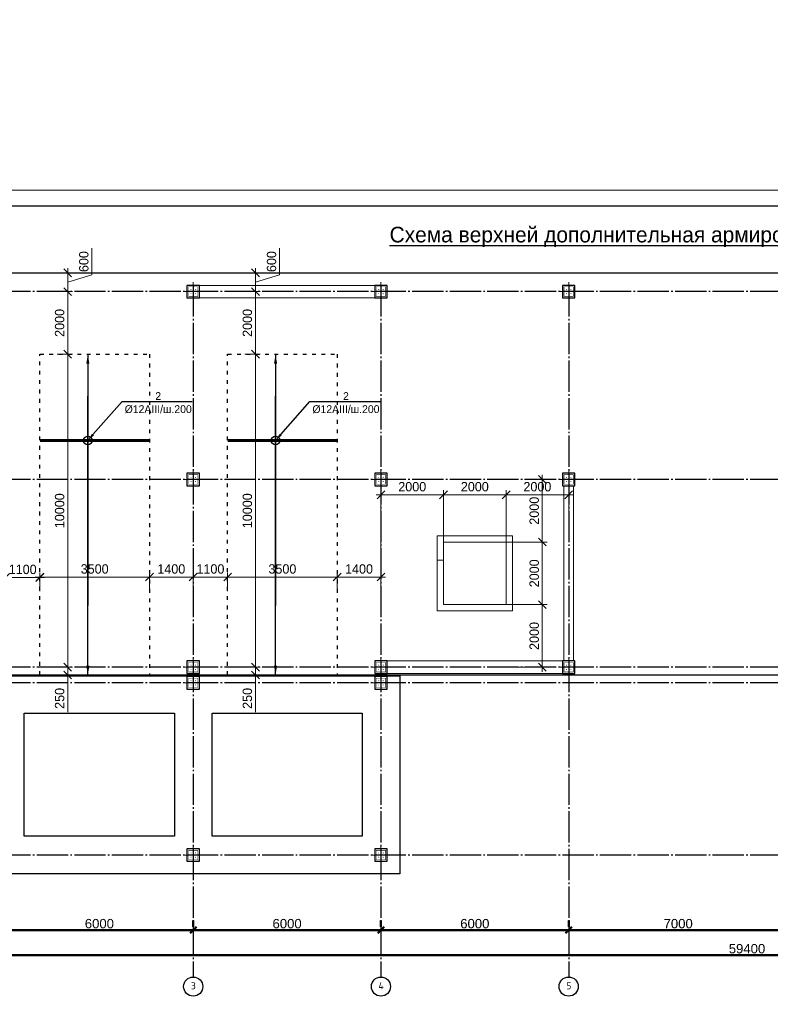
# Model space of a CAD drawing. Header units: millimetres. Extents: x -33345 to 4712671, y -3392 to 121473.
# Tile 97 of 256: x 608195 to 632187, y 60495 to 91948. Entities that reach past the tile are written whole.
import ezdxf
from ezdxf import colors
from ezdxf.entities.mleader import LeaderData, LeaderLine
from ezdxf.math import Vec2, Vec3

# ---------------------------------------------------------------- set-up
doc = ezdxf.new("R2010")
doc.units = ezdxf.units.MM
for name, pattern in [('ACAD_ISO03W100', [30, 12, -18]), ('CENTER2', [28.575, 19.05, -3.175, 3.175, -3.175]), ('ГОСТ 2.303 5', [24, 20, -1.5, 1, -1.5])]:
    doc.linetypes.add(name, pattern=pattern)
doc.layers.add('00-Axes', color=1, linetype='CENTER2')
doc.layers.add('A _razmer rtt', color=164, linetype='Continuous')
for name, color, linetype, lineweight in [('A _Devor rtt', 176, 'Continuous', 30), ('doors', 250, 'Continuous', 5), ('Lina', 7, 'Continuous', 20), ('КЖ Текст', 250, 'Continuous', 15)]:
    doc.layers.add(name, color=color, linetype=linetype, lineweight=lineweight)
doc.styles.add('GOST-2.304_Type-B_italic', font='GOST Common Italic.ttf')
doc.styles.add('ISO', font='isocpeui.ttf')
doc.styles.add('ISOCPEUR_1.00', font='isocpeui.ttf')
doc.styles.add('RUS text aehalf', font='aehalf.shx', dxfattribs={"width": 0.7, "oblique": 15})
doc.styles.get("Standard").update_dxf_attribs({"font": 'arial.ttf'})
doc.styles.add('X-U-RW-01$0$StyleROMANS', font='GOTHIC.TTF')
doc.dimstyles.new('A', dxfattribs={"dimtxt": 300, "dimasz": 150, "dimexe": 100, "dimexo": 100, "dimgap": 50, "dimtad": 1, "dimdec": 0, "dimzin": 9, "dimtxsty": 'GOST-2.304_Type-B_italic', "dimblk": 'ARCHTICK', "dimcen": 0, "dimdle": 100, "dimclrd": 256, "dimclre": 256, "dimclrt": 256, "dimadec": 0, "dimazin": 2, "dimtm": 1e-09, "dimtfac": 1, "dimtdec": 0, "dimtmove": 1, "dimatfit": 3, "dimfxl": 1, "dimtolj": 1, "dimlwd": -1, "dimlwe": -1, "dimarcsym": 1})
doc.dimstyles.new('ISO-25$0', dxfattribs={"dimtxt": 300, "dimasz": 200, "dimexe": 100, "dimexo": 300, "dimgap": 50, "dimtad": 1, "dimdec": 0, "dimtxsty": 'Standard', "dimblk": 'OBLIQUE', "dimcen": 250, "dimadec": 0, "dimazin": 0, "dimtfac": 1, "dimtdec": 0, "dimtmove": 0, "dimatfit": 3, "dimldrblk": 'OBLIQUE', "dimfxl": 1.25, "dimarcsym": 0})
doc.dimstyles.new('RUS м100', dxfattribs={"dimscale": 0, "dimtxt": 250, "dimasz": 100, "dimexe": 100, "dimexo": 0, "dimgap": 70, "dimtad": 1, "dimdec": 0, "dimdsep": 46, "dimtxsty": 'RUS text aehalf', "dimblk": 'OBLIQUE', "dimcen": 0.09, "dimdle": 100, "dimclrd": 256, "dimclre": 256, "dimclrt": 256, "dimadec": 1, "dimazin": 2, "dimtfac": 1, "dimtdec": 0, "dimtofl": 0, "dimtmove": 0, "dimatfit": 3, "dimldrblk": 'OBLIQUE', "dimfxl": 300, "dimtolj": 1, "dimtzin": 0, "dimlwd": -1, "dimlwe": -1, "dimarcsym": 0})

# ---------------------------------------------------------------- blocks, each defined once
blk = doc.blocks.new('awe4tD')
at = {"layer": 'Lina', "ltscale": 10}
blk.add_lwpolyline([(-44239015, 22734378), (-44314815, 22734378), (-44314815, 22776378), (-44239015, 22776378)], close=True, dxfattribs=at)
at = {"layer": 'Lina', "lineweight": 30, "ltscale": 10}
blk.add_lwpolyline([(-44239515, 22734878), (-44312815, 22734878), (-44312815, 22775878), (-44239515, 22775878)], close=True, dxfattribs=at)
blk = doc.blocks.new('_Oblique')
at = {"color": 0, "linetype": 'ByBlock', "lineweight": -2}
blk.add_line((-0.5, -0.5), (0.5, 0.5), dxfattribs=at)
blk = doc.blocks.new('*D267')
at = {"color": 0, "lineweight": -2, "transparency": 16777216}
for p, q in [((-11273, -4026), (-11273, -4226)), ((-5273, -4026), (-5273, -4226)), ((-11273, -4326), (-5273, -4326))]:
    blk.add_line(p, q, dxfattribs=at)
at = {"layer": 'Defpoints', "color": 0, "lineweight": 30, "transparency": 16777216}
for p in [(-11273, -4326), (-5273, -4326), (-5273, -4326)]:
    blk.add_point(p, dxfattribs=at)
at = {"color": 0, "lineweight": -2, "transparency": 16777216, "xscale": 200, "yscale": 200, "zscale": 200, "rotation": 180}
blk.add_blockref('_Oblique', (-11273, -4326), dxfattribs=at)
at = {"color": 0, "lineweight": -2, "transparency": 16777216, "xscale": 200, "yscale": 200, "zscale": 200}
blk.add_blockref('_Oblique', (-5273, -4326), dxfattribs=at)
at = {"color": 0, "lineweight": 0, "transparency": 16777216, "insert": (-8273, -4123), "char_height": 300, "attachment_point": 5}
blk.add_mtext('6000', dxfattribs=at)
blk = doc.blocks.new('*D268')
at = {"color": 0, "lineweight": -2, "transparency": 16777216}
for p, q in [((-5273, -4026), (-5273, -4226)), ((727, -4026), (727, -4226)), ((-5273, -4326), (727, -4326))]:
    blk.add_line(p, q, dxfattribs=at)
at = {"layer": 'Defpoints', "color": 0, "lineweight": 30, "transparency": 16777216}
for p in [(-5273, -4326), (727, -4326), (727, -4326)]:
    blk.add_point(p, dxfattribs=at)
at = {"color": 0, "lineweight": -2, "transparency": 16777216, "xscale": 200, "yscale": 200, "zscale": 200, "rotation": 180}
blk.add_blockref('_Oblique', (-5273, -4326), dxfattribs=at)
at = {"color": 0, "lineweight": -2, "transparency": 16777216, "xscale": 200, "yscale": 200, "zscale": 200}
blk.add_blockref('_Oblique', (727, -4326), dxfattribs=at)
at = {"color": 0, "lineweight": 0, "transparency": 16777216, "insert": (-2273, -4123), "char_height": 300, "attachment_point": 5}
blk.add_mtext('6000', dxfattribs=at)
blk = doc.blocks.new('*D269')
at = {"color": 0, "lineweight": -2, "transparency": 16777216}
for p, q in [((727, -4026), (727, -4226)), ((6727, -4026), (6727, -4226)), ((727, -4326), (6727, -4326))]:
    blk.add_line(p, q, dxfattribs=at)
at = {"layer": 'Defpoints', "color": 0, "lineweight": 30, "transparency": 16777216}
for p in [(727, -4326), (6727, -4326), (6727, -4326)]:
    blk.add_point(p, dxfattribs=at)
at = {"color": 0, "lineweight": -2, "transparency": 16777216, "xscale": 200, "yscale": 200, "zscale": 200, "rotation": 180}
blk.add_blockref('_Oblique', (727, -4326), dxfattribs=at)
at = {"color": 0, "lineweight": -2, "transparency": 16777216, "xscale": 200, "yscale": 200, "zscale": 200}
blk.add_blockref('_Oblique', (6727, -4326), dxfattribs=at)
at = {"color": 0, "lineweight": 0, "transparency": 16777216, "insert": (3727, -4123), "char_height": 300, "attachment_point": 5}
blk.add_mtext('6000', dxfattribs=at)
blk = doc.blocks.new('*D270')
at = {"color": 0, "lineweight": -2, "transparency": 16777216}
for p, q in [((6727, -4026), (6727, -4226)), ((13727, -4026), (13727, -4226)), ((6727, -4326), (13727, -4326))]:
    blk.add_line(p, q, dxfattribs=at)
at = {"layer": 'Defpoints', "color": 0, "lineweight": 30, "transparency": 16777216}
for p in [(6727, -4326), (13727, -4326), (13727, -4326)]:
    blk.add_point(p, dxfattribs=at)
at = {"color": 0, "lineweight": -2, "transparency": 16777216, "xscale": 200, "yscale": 200, "zscale": 200, "rotation": 180}
blk.add_blockref('_Oblique', (6727, -4326), dxfattribs=at)
at = {"color": 0, "lineweight": -2, "transparency": 16777216, "xscale": 200, "yscale": 200, "zscale": 200}
blk.add_blockref('_Oblique', (13727, -4326), dxfattribs=at)
at = {"color": 0, "lineweight": 0, "transparency": 16777216, "insert": (10227, -4123), "char_height": 300, "attachment_point": 5}
blk.add_mtext('7000', dxfattribs=at)
blk = doc.blocks.new('*D276')
at = {"color": 0, "lineweight": -2, "transparency": 16777216}
for p, q in [((-17273, -4826), (-17273, -5026)), ((42127, -4826), (42127, -5026)), ((42127, -5126), (-17273, -5126))]:
    blk.add_line(p, q, dxfattribs=at)
at = {"layer": 'Defpoints', "color": 0, "lineweight": 30, "transparency": 16777216}
for p in [(-17273, -5126), (-17273, -5126), (42127, -5126)]:
    blk.add_point(p, dxfattribs=at)
at = {"color": 0, "lineweight": -2, "transparency": 16777216, "xscale": 200, "yscale": 200, "zscale": 200, "rotation": 180}
blk.add_blockref('_Oblique', (-17273, -5126), dxfattribs=at)
at = {"color": 0, "lineweight": -2, "transparency": 16777216, "xscale": 200, "yscale": 200, "zscale": 200}
blk.add_blockref('_Oblique', (42127, -5126), dxfattribs=at)
at = {"color": 0, "lineweight": 0, "transparency": 16777216, "insert": (12427, -4923), "char_height": 300, "attachment_point": 5}
blk.add_mtext('59400', dxfattribs=at)
blk = doc.blocks.new('column')
at = {"lineweight": 0}
for points in [[(-68, 56, -1), (-68, 86, -1)], [(68, 56, 1), (68, 86, 1)], [(-68, -56, 1), (-68, -86, 1)], [(68, -56, -1), (68, -86, -1)]]:
    blk.add_hatch(color=0, dxfattribs=at).paths.add_polyline_path(points)
at = {"color": 0, "lineweight": 0}
for p, q in [((0, 300), (0, -300)), ((300, 0), (-300, 0))]:
    blk.add_line(p, q, dxfattribs=at)
at = {"lineweight": 30}
blk.add_lwpolyline([(-200, 200), (200, 200), (200, -200), (-200, -200)], close=True, dxfattribs=at)
at = {"color": 0, "lineweight": 0, "const_width": 15}
blk.add_lwpolyline([(150, -150), (150, 150), (-150, 150), (-150, -150)], close=True, dxfattribs=at)
blk = doc.blocks.new('_ArchTick')
at = {"color": 0, "linetype": 'ByBlock', "const_width": 0.15}
blk.add_lwpolyline([(-0.5, -0.5), (0.5, 0.5)], dxfattribs=at)
blk = doc.blocks.new('*D1990')
at = {"layer": 'Defpoints', "color": 0, "ltscale": 10, "transparency": 16777216}
for p in [(609672, 71262), (609731, 71262), (609672, 71012)]:
    blk.add_point(p, dxfattribs=at)
at = {"layer": 'doors', "ltscale": 10, "transparency": 16777216}
for p, q in [((609731, 70862), (609731, 71412)), ((609672, 71262), (609881, 71262)), ((609672, 71012), (609881, 71012)), ((609731, 69832), (609731, 71012))]:
    blk.add_line(p, q, dxfattribs=at)
at = {"layer": 'doors', "ltscale": 10, "transparency": 16777216, "xscale": 250, "yscale": 250, "zscale": 250}
for p, rotation in [((609731, 71262), 90), ((609731, 71012), 270)]:
    blk.add_blockref('_Oblique', p, dxfattribs=dict(at, rotation=rotation))
at = {"layer": 'doors', "ltscale": 10, "transparency": 16777216, "insert": (609473, 70267), "char_height": 300, "attachment_point": 5, "rotation": 90, "style": 'X-U-RW-01$0$StyleROMANS'}
blk.add_mtext('\\A1;250', dxfattribs=at)
blk = doc.blocks.new('*D1991')
at = {"layer": 'Defpoints', "color": 0, "ltscale": 10, "transparency": 16777216}
for p in [(609390, 81262), (609731, 81262), (609672, 71262)]:
    blk.add_point(p, dxfattribs=at)
at = {"layer": 'doors', "ltscale": 10, "transparency": 16777216}
for p, q in [((609390, 81262), (609881, 81262)), ((609731, 71112), (609731, 81412)), ((609672, 71262), (609881, 71262))]:
    blk.add_line(p, q, dxfattribs=at)
at = {"layer": 'doors', "ltscale": 10, "transparency": 16777216, "xscale": 250, "yscale": 250, "zscale": 250}
for p, rotation in [((609731, 81262), 90), ((609731, 71262), 270)]:
    blk.add_blockref('_Oblique', p, dxfattribs=dict(at, rotation=rotation))
at = {"layer": 'doors', "ltscale": 10, "transparency": 16777216, "insert": (609473, 76262), "char_height": 300, "attachment_point": 5, "rotation": 90, "style": 'X-U-RW-01$0$StyleROMANS'}
blk.add_mtext('\\A1;10000', dxfattribs=at)
blk = doc.blocks.new('*D1992')
at = {"layer": 'Defpoints', "color": 0, "ltscale": 10, "transparency": 16777216}
for p in [(609473, 83262), (609731, 83262), (609390, 81262)]:
    blk.add_point(p, dxfattribs=at)
at = {"layer": 'doors', "ltscale": 10, "transparency": 16777216}
for p, q in [((609731, 81112), (609731, 83412)), ((609473, 83262), (609881, 83262)), ((609390, 81262), (609881, 81262))]:
    blk.add_line(p, q, dxfattribs=at)
at = {"layer": 'doors', "ltscale": 10, "transparency": 16777216, "xscale": 250, "yscale": 250, "zscale": 250}
for p, rotation in [((609731, 83262), 90), ((609731, 81262), 270)]:
    blk.add_blockref('_Oblique', p, dxfattribs=dict(at, rotation=rotation))
at = {"layer": 'doors', "ltscale": 10, "transparency": 16777216, "insert": (609473, 82262), "char_height": 300, "attachment_point": 5, "rotation": 90, "style": 'X-U-RW-01$0$StyleROMANS'}
blk.add_mtext('\\A1;2000', dxfattribs=at)
blk = doc.blocks.new('*D1993')
at = {"layer": 'Defpoints', "color": 0, "ltscale": 100, "transparency": 16777216}
for p in [(609514, 83862), (609731, 83862), (609473, 83262)]:
    blk.add_point(p, dxfattribs=at)
at = {"layer": 'doors', "ltscale": 100, "transparency": 16777216}
for p, q in [((610504, 83794), (610504, 84647)), ((609731, 83112), (609731, 84012)), ((609514, 83862), (609881, 83862)), ((609731, 83562), (610504, 83794)), ((609473, 83262), (609881, 83262))]:
    blk.add_line(p, q, dxfattribs=at)
at = {"layer": 'doors', "ltscale": 100, "transparency": 16777216, "xscale": 250, "yscale": 250, "zscale": 250}
for p, rotation in [((609731, 83862), 90), ((609731, 83262), 270)]:
    blk.add_blockref('_Oblique', p, dxfattribs=dict(at, rotation=rotation))
at = {"layer": 'doors', "lineweight": 13, "ltscale": 100, "transparency": 16777216, "insert": (610246, 84220), "char_height": 300, "attachment_point": 5, "rotation": 90, "style": 'X-U-RW-01$0$StyleROMANS'}
blk.add_mtext('\\A1;600', dxfattribs=at)
blk = doc.blocks.new('*D3221')
at = {"layer": 'Defpoints', "color": 0, "ltscale": 100, "transparency": 16777216}
for p in [(612342, 74143), (608842, 73905), (612342, 73741)]:
    blk.add_point(p, dxfattribs=at)
at = {"layer": 'doors', "ltscale": 100, "transparency": 16777216}
for p, q in [((608842, 73905), (608842, 74293)), ((612342, 73741), (612342, 74293)), ((608692, 74143), (612492, 74143))]:
    blk.add_line(p, q, dxfattribs=at)
at = {"layer": 'doors', "ltscale": 100, "transparency": 16777216, "xscale": 250, "yscale": 250, "zscale": 250, "rotation": 180}
blk.add_blockref('_Oblique', (608842, 74143), dxfattribs=at)
at = {"layer": 'doors', "ltscale": 100, "transparency": 16777216, "xscale": 250, "yscale": 250, "zscale": 250}
blk.add_blockref('_Oblique', (612342, 74143), dxfattribs=at)
at = {"layer": 'doors', "lineweight": 13, "ltscale": 100, "transparency": 16777216, "insert": (610592, 74400), "char_height": 300, "attachment_point": 5, "style": 'X-U-RW-01$0$StyleROMANS'}
blk.add_mtext('\\A1;3500', dxfattribs=at)
blk = doc.blocks.new('*D1994')
at = {"layer": 'Defpoints', "color": 0, "ltscale": 10, "transparency": 16777216}
for p in [(615672, 71262), (615731, 71262), (615672, 71012)]:
    blk.add_point(p, dxfattribs=at)
at = {"layer": 'doors', "ltscale": 10, "transparency": 16777216}
for p, q in [((615731, 70862), (615731, 71412)), ((615672, 71262), (615881, 71262)), ((615672, 71012), (615881, 71012)), ((615731, 69832), (615731, 71012))]:
    blk.add_line(p, q, dxfattribs=at)
at = {"layer": 'doors', "ltscale": 10, "transparency": 16777216, "xscale": 250, "yscale": 250, "zscale": 250}
for p, rotation in [((615731, 71262), 90), ((615731, 71012), 270)]:
    blk.add_blockref('_Oblique', p, dxfattribs=dict(at, rotation=rotation))
at = {"layer": 'doors', "ltscale": 10, "transparency": 16777216, "insert": (615473, 70267), "char_height": 300, "attachment_point": 5, "rotation": 90, "style": 'X-U-RW-01$0$StyleROMANS'}
blk.add_mtext('\\A1;250', dxfattribs=at)
blk = doc.blocks.new('*D1995')
at = {"layer": 'Defpoints', "color": 0, "ltscale": 10, "transparency": 16777216}
for p in [(615390, 81262), (615731, 81262), (615672, 71262)]:
    blk.add_point(p, dxfattribs=at)
at = {"layer": 'doors', "ltscale": 10, "transparency": 16777216}
for p, q in [((615390, 81262), (615881, 81262)), ((615731, 71112), (615731, 81412)), ((615672, 71262), (615881, 71262))]:
    blk.add_line(p, q, dxfattribs=at)
at = {"layer": 'doors', "ltscale": 10, "transparency": 16777216, "xscale": 250, "yscale": 250, "zscale": 250}
for p, rotation in [((615731, 81262), 90), ((615731, 71262), 270)]:
    blk.add_blockref('_Oblique', p, dxfattribs=dict(at, rotation=rotation))
at = {"layer": 'doors', "ltscale": 10, "transparency": 16777216, "insert": (615473, 76262), "char_height": 300, "attachment_point": 5, "rotation": 90, "style": 'X-U-RW-01$0$StyleROMANS'}
blk.add_mtext('\\A1;10000', dxfattribs=at)
blk = doc.blocks.new('*D1996')
at = {"layer": 'Defpoints', "color": 0, "ltscale": 10, "transparency": 16777216}
for p in [(615473, 83262), (615731, 83262), (615390, 81262)]:
    blk.add_point(p, dxfattribs=at)
at = {"layer": 'doors', "ltscale": 10, "transparency": 16777216}
for p, q in [((615731, 81112), (615731, 83412)), ((615473, 83262), (615881, 83262)), ((615390, 81262), (615881, 81262))]:
    blk.add_line(p, q, dxfattribs=at)
at = {"layer": 'doors', "ltscale": 10, "transparency": 16777216, "xscale": 250, "yscale": 250, "zscale": 250}
for p, rotation in [((615731, 83262), 90), ((615731, 81262), 270)]:
    blk.add_blockref('_Oblique', p, dxfattribs=dict(at, rotation=rotation))
at = {"layer": 'doors', "ltscale": 10, "transparency": 16777216, "insert": (615473, 82262), "char_height": 300, "attachment_point": 5, "rotation": 90, "style": 'X-U-RW-01$0$StyleROMANS'}
blk.add_mtext('\\A1;2000', dxfattribs=at)
blk = doc.blocks.new('*D1997')
at = {"layer": 'Defpoints', "color": 0, "ltscale": 100, "transparency": 16777216}
for p in [(615514, 83862), (615731, 83862), (615473, 83262)]:
    blk.add_point(p, dxfattribs=at)
at = {"layer": 'doors', "ltscale": 100, "transparency": 16777216}
for p, q in [((616504, 83794), (616504, 84647)), ((615731, 83112), (615731, 84012)), ((615514, 83862), (615881, 83862)), ((615731, 83562), (616504, 83794)), ((615473, 83262), (615881, 83262))]:
    blk.add_line(p, q, dxfattribs=at)
at = {"layer": 'doors', "ltscale": 100, "transparency": 16777216, "xscale": 250, "yscale": 250, "zscale": 250}
for p, rotation in [((615731, 83862), 90), ((615731, 83262), 270)]:
    blk.add_blockref('_Oblique', p, dxfattribs=dict(at, rotation=rotation))
at = {"layer": 'doors', "lineweight": 13, "ltscale": 100, "transparency": 16777216, "insert": (616246, 84220), "char_height": 300, "attachment_point": 5, "rotation": 90, "style": 'X-U-RW-01$0$StyleROMANS'}
blk.add_mtext('\\A1;600', dxfattribs=at)
blk = doc.blocks.new('*D3222')
at = {"layer": 'Defpoints', "color": 0, "ltscale": 100, "transparency": 16777216}
for p in [(618342, 74143), (614842, 73905), (618342, 73741)]:
    blk.add_point(p, dxfattribs=at)
at = {"layer": 'doors', "ltscale": 100, "transparency": 16777216}
for p, q in [((614842, 73905), (614842, 74293)), ((618342, 73741), (618342, 74293)), ((614692, 74143), (618492, 74143))]:
    blk.add_line(p, q, dxfattribs=at)
at = {"layer": 'doors', "ltscale": 100, "transparency": 16777216, "xscale": 250, "yscale": 250, "zscale": 250, "rotation": 180}
blk.add_blockref('_Oblique', (614842, 74143), dxfattribs=at)
at = {"layer": 'doors', "ltscale": 100, "transparency": 16777216, "xscale": 250, "yscale": 250, "zscale": 250}
blk.add_blockref('_Oblique', (618342, 74143), dxfattribs=at)
at = {"layer": 'doors', "lineweight": 13, "ltscale": 100, "transparency": 16777216, "insert": (616592, 74400), "char_height": 300, "attachment_point": 5, "style": 'X-U-RW-01$0$StyleROMANS'}
blk.add_mtext('\\A1;3500', dxfattribs=at)
blk = doc.blocks.new('*D1706')
at = {"layer": 'Defpoints', "color": 0, "ltscale": 100, "transparency": 16777216}
for p in [(608841, 74128), (607741, 73860), (608841, 73696)]:
    blk.add_point(p, dxfattribs=at)
at = {"layer": 'doors', "ltscale": 100, "transparency": 16777216}
for p, q in [((607741, 73860), (607741, 74278)), ((608841, 73696), (608841, 74278)), ((607591, 74128), (608991, 74128))]:
    blk.add_line(p, q, dxfattribs=at)
at = {"layer": 'doors', "ltscale": 100, "transparency": 16777216, "xscale": 250, "yscale": 250, "zscale": 250, "rotation": 180}
blk.add_blockref('_Oblique', (607741, 74128), dxfattribs=at)
at = {"layer": 'doors', "ltscale": 100, "transparency": 16777216, "xscale": 250, "yscale": 250, "zscale": 250}
blk.add_blockref('_Oblique', (608841, 74128), dxfattribs=at)
at = {"layer": 'doors', "lineweight": 13, "ltscale": 100, "transparency": 16777216, "insert": (608291, 74386), "char_height": 300, "attachment_point": 5, "style": 'X-U-RW-01$0$StyleROMANS'}
blk.add_mtext('\\A1;1100', dxfattribs=at)
blk = doc.blocks.new('*D3030')
at = {"layer": 'Defpoints', "color": 0, "ltscale": 100, "transparency": 16777216}
for p in [(613741, 74143), (612342, 73741), (613741, 73696)]:
    blk.add_point(p, dxfattribs=at)
at = {"layer": 'doors', "ltscale": 100, "transparency": 16777216}
for p, q in [((612342, 73741), (612342, 74293)), ((613741, 73696), (613741, 74293)), ((612192, 74143), (613891, 74143))]:
    blk.add_line(p, q, dxfattribs=at)
at = {"layer": 'doors', "ltscale": 100, "transparency": 16777216, "xscale": 250, "yscale": 250, "zscale": 250, "rotation": 180}
blk.add_blockref('_Oblique', (612342, 74143), dxfattribs=at)
at = {"layer": 'doors', "ltscale": 100, "transparency": 16777216, "xscale": 250, "yscale": 250, "zscale": 250}
blk.add_blockref('_Oblique', (613741, 74143), dxfattribs=at)
at = {"layer": 'doors', "lineweight": 13, "ltscale": 100, "transparency": 16777216, "insert": (613041, 74400), "char_height": 300, "attachment_point": 5, "style": 'X-U-RW-01$0$StyleROMANS'}
blk.add_mtext('\\A1;1400', dxfattribs=at)
blk = doc.blocks.new('*D3031')
at = {"layer": 'Defpoints', "color": 0, "ltscale": 100, "transparency": 16777216}
for p in [(614842, 74143), (613742, 73696), (614842, 73696)]:
    blk.add_point(p, dxfattribs=at)
at = {"layer": 'doors', "ltscale": 100, "transparency": 16777216}
for p, q in [((613742, 73696), (613742, 74293)), ((614842, 73696), (614842, 74293)), ((613592, 74143), (614992, 74143))]:
    blk.add_line(p, q, dxfattribs=at)
at = {"layer": 'doors', "ltscale": 100, "transparency": 16777216, "xscale": 250, "yscale": 250, "zscale": 250, "rotation": 180}
blk.add_blockref('_Oblique', (613742, 74143), dxfattribs=at)
at = {"layer": 'doors', "ltscale": 100, "transparency": 16777216, "xscale": 250, "yscale": 250, "zscale": 250}
blk.add_blockref('_Oblique', (614842, 74143), dxfattribs=at)
at = {"layer": 'doors', "lineweight": 13, "ltscale": 100, "transparency": 16777216, "insert": (614292, 74400), "char_height": 300, "attachment_point": 5, "style": 'X-U-RW-01$0$StyleROMANS'}
blk.add_mtext('\\A1;1100', dxfattribs=at)
blk = doc.blocks.new('*D3032')
at = {"layer": 'Defpoints', "color": 0, "ltscale": 100, "transparency": 16777216}
for p in [(619741, 74143), (618342, 73741), (619741, 73696)]:
    blk.add_point(p, dxfattribs=at)
at = {"layer": 'doors', "ltscale": 100, "transparency": 16777216}
for p, q in [((618342, 73741), (618342, 74293)), ((619741, 73696), (619741, 74293)), ((618192, 74143), (619891, 74143))]:
    blk.add_line(p, q, dxfattribs=at)
at = {"layer": 'doors', "ltscale": 100, "transparency": 16777216, "xscale": 250, "yscale": 250, "zscale": 250, "rotation": 180}
blk.add_blockref('_Oblique', (618342, 74143), dxfattribs=at)
at = {"layer": 'doors', "ltscale": 100, "transparency": 16777216, "xscale": 250, "yscale": 250, "zscale": 250}
blk.add_blockref('_Oblique', (619741, 74143), dxfattribs=at)
at = {"layer": 'doors', "lineweight": 13, "ltscale": 100, "transparency": 16777216, "insert": (619041, 74400), "char_height": 300, "attachment_point": 5, "style": 'X-U-RW-01$0$StyleROMANS'}
blk.add_mtext('\\A1;1400', dxfattribs=at)
blk = doc.blocks.new('*D2809')
at = {"layer": 'Defpoints', "color": 0, "ltscale": 100, "transparency": 16777216}
for p in [(619742, 76770), (619742, 75074), (621742, 75074)]:
    blk.add_point(p, dxfattribs=at)
at = {"layer": 'doors', "ltscale": 100, "transparency": 16777216}
for p, q in [((621892, 76770), (619592, 76770)), ((619742, 75074), (619742, 76920)), ((621742, 75074), (621742, 76920))]:
    blk.add_line(p, q, dxfattribs=at)
at = {"layer": 'doors', "ltscale": 100, "transparency": 16777216, "xscale": 250, "yscale": 250, "zscale": 250, "rotation": 180}
blk.add_blockref('_Oblique', (619742, 76770), dxfattribs=at)
at = {"layer": 'doors', "ltscale": 100, "transparency": 16777216, "xscale": 250, "yscale": 250, "zscale": 250}
blk.add_blockref('_Oblique', (621742, 76770), dxfattribs=at)
at = {"layer": 'doors', "lineweight": 13, "ltscale": 100, "transparency": 16777216, "insert": (620742, 77028), "char_height": 300, "attachment_point": 5, "style": 'X-U-RW-01$0$StyleROMANS'}
blk.add_mtext('\\A1;2000', dxfattribs=at)
blk = doc.blocks.new('*D2810')
at = {"layer": 'Defpoints', "color": 0, "ltscale": 100, "transparency": 16777216}
for p in [(623742, 76770), (623742, 75262), (621742, 75074)]:
    blk.add_point(p, dxfattribs=at)
at = {"layer": 'doors', "ltscale": 100, "transparency": 16777216}
for p, q in [((621592, 76770), (623892, 76770)), ((621742, 75074), (621742, 76920)), ((623742, 75262), (623742, 76920))]:
    blk.add_line(p, q, dxfattribs=at)
at = {"layer": 'doors', "ltscale": 100, "transparency": 16777216, "xscale": 250, "yscale": 250, "zscale": 250, "rotation": 180}
blk.add_blockref('_Oblique', (621742, 76770), dxfattribs=at)
at = {"layer": 'doors', "ltscale": 100, "transparency": 16777216, "xscale": 250, "yscale": 250, "zscale": 250}
blk.add_blockref('_Oblique', (623742, 76770), dxfattribs=at)
at = {"layer": 'doors', "lineweight": 13, "ltscale": 100, "transparency": 16777216, "insert": (622742, 77028), "char_height": 300, "attachment_point": 5, "style": 'X-U-RW-01$0$StyleROMANS'}
blk.add_mtext('\\A1;2000', dxfattribs=at)
blk = doc.blocks.new('*D2811')
at = {"layer": 'Defpoints', "color": 0, "ltscale": 100, "transparency": 16777216}
for p in [(625742, 76770), (625742, 75583), (623742, 75262)]:
    blk.add_point(p, dxfattribs=at)
at = {"layer": 'doors', "ltscale": 100, "transparency": 16777216}
for p, q in [((623592, 76770), (625892, 76770)), ((623742, 75262), (623742, 76920)), ((625742, 75583), (625742, 76920))]:
    blk.add_line(p, q, dxfattribs=at)
at = {"layer": 'doors', "ltscale": 100, "transparency": 16777216, "xscale": 250, "yscale": 250, "zscale": 250, "rotation": 180}
blk.add_blockref('_Oblique', (623742, 76770), dxfattribs=at)
at = {"layer": 'doors', "ltscale": 100, "transparency": 16777216, "xscale": 250, "yscale": 250, "zscale": 250}
blk.add_blockref('_Oblique', (625742, 76770), dxfattribs=at)
at = {"layer": 'doors', "lineweight": 13, "ltscale": 100, "transparency": 16777216, "insert": (624742, 77028), "char_height": 300, "attachment_point": 5, "style": 'X-U-RW-01$0$StyleROMANS'}
blk.add_mtext('\\A1;2000', dxfattribs=at)
blk = doc.blocks.new('*D2812')
at = {"layer": 'Defpoints', "color": 0, "ltscale": 100, "transparency": 16777216}
for p in [(623742, 73262), (623870, 71262), (624900, 71262)]:
    blk.add_point(p, dxfattribs=at)
at = {"layer": 'doors', "ltscale": 100, "transparency": 16777216}
for p, q in [((624900, 73412), (624900, 71112)), ((623742, 73262), (625050, 73262)), ((623870, 71262), (625050, 71262))]:
    blk.add_line(p, q, dxfattribs=at)
at = {"layer": 'doors', "ltscale": 100, "transparency": 16777216, "xscale": 250, "yscale": 250, "zscale": 250}
for p, rotation in [((624900, 73262), 90), ((624900, 71262), 270)]:
    blk.add_blockref('_Oblique', p, dxfattribs=dict(at, rotation=rotation))
at = {"layer": 'doors', "lineweight": 13, "ltscale": 100, "transparency": 16777216, "insert": (624642, 72262), "char_height": 300, "attachment_point": 5, "rotation": 90, "style": 'X-U-RW-01$0$StyleROMANS'}
blk.add_mtext('\\A1;2000', dxfattribs=at)
blk = doc.blocks.new('*D2813')
at = {"layer": 'Defpoints', "color": 0, "ltscale": 100, "transparency": 16777216}
for p in [(623742, 75262), (624900, 75262), (623742, 73262)]:
    blk.add_point(p, dxfattribs=at)
at = {"layer": 'doors', "ltscale": 100, "transparency": 16777216}
for p, q in [((623742, 75262), (625050, 75262)), ((624900, 73112), (624900, 75412)), ((623742, 73262), (625050, 73262))]:
    blk.add_line(p, q, dxfattribs=at)
at = {"layer": 'doors', "ltscale": 100, "transparency": 16777216, "xscale": 250, "yscale": 250, "zscale": 250}
for p, rotation in [((624900, 75262), 90), ((624900, 73262), 270)]:
    blk.add_blockref('_Oblique', p, dxfattribs=dict(at, rotation=rotation))
at = {"layer": 'doors', "lineweight": 13, "ltscale": 100, "transparency": 16777216, "insert": (624642, 74262), "char_height": 300, "attachment_point": 5, "rotation": 90, "style": 'X-U-RW-01$0$StyleROMANS'}
blk.add_mtext('\\A1;2000', dxfattribs=at)
blk = doc.blocks.new('*D2814')
at = {"layer": 'Defpoints', "color": 0, "ltscale": 100, "transparency": 16777216}
for p in [(624331, 77262), (624900, 77262), (623742, 75262)]:
    blk.add_point(p, dxfattribs=at)
at = {"layer": 'doors', "ltscale": 100, "transparency": 16777216}
for p, q in [((624900, 75112), (624900, 77412)), ((624331, 77262), (625050, 77262)), ((623742, 75262), (625050, 75262))]:
    blk.add_line(p, q, dxfattribs=at)
at = {"layer": 'doors', "ltscale": 100, "transparency": 16777216, "xscale": 250, "yscale": 250, "zscale": 250}
for p, rotation in [((624900, 77262), 90), ((624900, 75262), 270)]:
    blk.add_blockref('_Oblique', p, dxfattribs=dict(at, rotation=rotation))
at = {"layer": 'doors', "lineweight": 13, "ltscale": 100, "transparency": 16777216, "insert": (624642, 76262), "char_height": 300, "attachment_point": 5, "rotation": 90, "style": 'X-U-RW-01$0$StyleROMANS'}
blk.add_mtext('\\A1;2000', dxfattribs=at)
blk = doc.blocks.new('gfffggfsre')
at = {"layer": '00-Axes', "color": 251, "linetype": 'ГОСТ 2.303 5', "ltscale": 50, "true_color": 0x636466}
for points in [[(42327, 16069.4), (-21034.5, 16069.4)], [(-5273, 16269.4), (-5273, -5825.8)], [(727, 16269.4), (727, -5825.8)], [(6727, 16269.4), (6727, -5825.8)], [(42327, 10069.4), (-21034.5, 10069.4)], [(42327, 4069.4), (-21034.5, 4069.4)], [(42327, 3569.4), (-20533.9, 3569.4), (-20643.6, 3457.5), (-21034.5, 3457.5)], [(42327, -1930.6), (-21034.5, -1930.6)]]:
    blk.add_lwpolyline(points, dxfattribs=at)
at = {"layer": '00-Axes', "color": 219, "linetype": 'ByBlock', "ltscale": 100, "true_color": 0x642165}
for centre in [(-5273, -6131.8), (727, -6131.8), (6727, -6131.8)]:
    blk.add_circle(centre, 306, dxfattribs=at)
at = {"layer": '00-Axes', "color": 219, "linetype": 'ByBlock', "ltscale": 100, "true_color": 0x642165, "char_height": 226.059, "attachment_point": 1, "style": 'ISOCPEUR_1.00'}
for s, insert in [('\\pxqc;{\\fISOCPEUR|b0|i0|c204|p34;3}', (-5654.2, -5991.9)), ('\\pxqc;{\\fISOCPEUR|b0|i0|c204|p34;4}', (345.8, -5991.9)), ('\\pxqc;{\\fISOCPEUR|b0|i0|c204|p34;5}', (6345.8, -5991.9))]:
    blk.add_mtext_dynamic_manual_height_columns(s, width=772.479, gutter_width=706.4, heights=[0], dxfattribs=dict(at, insert=insert))
at = {"color": 18, "lineweight": 0, "true_color": 0x000000}
for base, p1, p2, picture, middle in [((-5273, -4325.8), (-11273, -4325.8), (-5273, -4325.8), '*D267', (-8273, -4122.6)), ((727, -4325.8), (-5273, -4325.8), (727, -4325.8), '*D268', (-2273, -4122.6)), ((6727, -4325.8), (727, -4325.8), (6727, -4325.8), '*D269', (3727, -4122.6)), ((13727, -4325.8), (6727, -4325.8), (13727, -4325.8), '*D270', (10227, -4122.6)), ((-17273, -5125.8), (42127, -5125.8), (-17273, -5125.8), '*D276', (12427, -4922.6))]:
    dim = blk.add_linear_dim(base=base, p1=p1, p2=p2, dimstyle='ISO-25$0', dxfattribs=at)
    dim.commit()
    dim.dimension.update_dxf_attribs({"geometry": picture, "text_midpoint": middle})

msp = doc.modelspace()

# ---------------------------------------------------------------- linework, layer by layer
at = {"color": 5, "lineweight": 30, "ltscale": 10}
for points in [[(601142.185, 71011.959), (601142.185, 83861.959), (661742.185, 83861.959), (661742.185, 71011.959)], [(601142.185, 70991.959), (620342.185, 70991.959), (620342.185, 68061.959), (620342.185, 68061.959), (620342.185, 64661.959), (601142.185, 64661.959)], [(608342.185, 69791.959), (613142.185, 69791.959), (613142.185, 65861.959), (608342.185, 65861.959)], [(614342.185, 69791.959), (619142.185, 69791.959), (619142.185, 65861.959), (614342.185, 65861.959)]]:
    msp.add_lwpolyline(points, close=True, dxfattribs=at)
at = {"color": 5, "linetype": 'ACAD_ISO03W100', "lineweight": 30, "ltscale": 10}
for points in [[(608841.824, 81261.959), (612341.587, 81261.959), (612341.587, 71011.959), (608841.824, 71011.959)], [(614841.824, 81261.959), (618341.587, 81261.959), (618341.587, 71011.959), (614841.824, 71011.959)]]:
    msp.add_lwpolyline(points, close=True, dxfattribs=at)
at = {"color": 244, "true_color": 0x991b1e, "const_width": 100}
for points in [[(612341.587, 78504.894), (608841.823, 78504.894)], [(618341.587, 78504.894), (614841.823, 78504.894)]]:
    msp.add_lwpolyline(points, dxfattribs=at)
for centre in [(610373.094, 78504.894), (616373.094, 78504.894)]:
    msp.add_circle(centre, 140)
at = {"layer": 'A _Devor rtt', "color": 192, "lineweight": 13, "ltscale": 10}
for points in [[(619542.185, 83061.959), (619542.185, 83461.959), (613942.185, 83461.959), (613942.185, 83061.959)], [(625892.185, 77061.959), (625592.185, 77061.959), (625592.185, 71461.959), (625892.185, 71461.959)], [(623742.185, 75261.959), (621742.185, 75261.959), (621742.185, 74686.959), (621542.185, 74686.959), (621542.185, 75461.959), (623942.185, 75461.959), (623942.185, 73061.959), (621542.185, 73061.959), (621542.185, 74686.959), (621742.185, 74686.959), (621742.185, 73261.959), (623742.185, 73261.959)]]:
    msp.add_lwpolyline(points, close=True, dxfattribs=at)
msp.add_lwpolyline([(619942.185, 71061.959), (625542.185, 71061.959), (625542.185, 71461.959), (619942.185, 71461.959), (619942.185, 71061.959)], dxfattribs=at)

# ---------------------------------------------------------------- block references
msp.add_blockref('awe4tD', (44909703.28, -22689876.566))
at = {"color": 244, "lineweight": 50, "true_color": 0x991b1e}
msp.add_blockref('gfffggfsre', (619015.221, 67192.552), dxfattribs=at)
at = {"xscale": -1, "rotation": 270}
for p in [(613742.185, 83261.959), (619742.185, 83261.959), (625742.185, 83261.959), (613742.185, 77261.959), (619742.185, 77261.959), (625742.185, 77261.959), (613742.185, 71261.959), (619742.185, 71261.959), (625742.185, 71261.959), (613742.185, 70761.959), (619742.185, 70761.959), (613742.185, 65261.959), (619742.185, 65261.959)]:
    msp.add_blockref('column', p, dxfattribs=at)

# ---------------------------------------------------------------- texts
at = {"char_height": 500, "attachment_point": 1}
for s, insert, width, style in [('{\\LСхема верхней дополнительная армирования ФП-1  \\C0;M1:100}', (620018.291, 85333.044), 31595.15509, 'X-U-RW-01$0$StyleROMANS'), ('\\pi4343.31532;{\\LА-А\\P\\pi0;Армирование приямка. M 1:20}', (351439.431, 62275.551), 9875.6458, 'ISO')]:
    msp.add_mtext(s, dxfattribs=dict(at, insert=insert, width=width, style=style))
at = {"layer": 'A _razmer rtt', "insert": (440751.825, 74306.708), "char_height": 300, "width": 2125.65341, "attachment_point": 1, "style": 'X-U-RW-01$0$StyleROMANS'}
msp.add_mtext('\\pi787.25852;X-1\\P\\pi400.23201;шаг 400', dxfattribs=at)
at = {"layer": 'КЖ Текст', "color": 0, "char_height": 350, "width": 7453.30724, "attachment_point": 5, "style": 'X-U-RW-01$0$StyleROMANS'}
for insert in [(514416.149, 69272.497), (590216.149, 69272.497)]:
    msp.add_mtext('\\pi-687.015,l700,t700;1.^IДанный лист читать совместно с л. \\P2.^IВязку поперечных стержней (хомутов) во всех пересечениях с рабочей арматурой проводить отожжённой стальной проволокой диаметром 0.8-1.2мм. \\P3.^IКонцы поперечных стержней (хомутов) заводить в тело бетона на длину не менее 50мм.\\P4.^IКонцы продольных стержней заанкеровать в торцевые колонны на длину 40d (d-длина арматурного стержня).\\P5.^IМарка стали для арматуры АIII и АI должно быть 25Г2С или 35ГС по ГОСТ 14098-91\\P{\\A1;\\C256;6.^IПосле распалубливания боковые и верхние поверхности фундамента, соприкасающиеся с грунтом, обклеить полиизолом выступающими снизу фундамента. }', dxfattribs=dict(at, insert=insert))

# ---------------------------------------------------------------- dimensions: what is measured, and where the dimension line sits
at = {"layer": 'doors', "color": 0, "lineweight": 13, "ltscale": 100}
for base, p1, p2, picture, middle in [((609730.879, 83861.959), (609473.334, 83261.959), (609514.238, 83861.959), '*D1993', (610245.971, 83893.751)), ((615730.879, 83861.959), (615473.334, 83261.959), (615514.238, 83861.959), '*D1997', (616245.971, 83893.751)), ((624899.538, 77261.959), (623742.185, 75261.959), (624331.116, 77261.959), '*D2814', (624641.993, 76261.959)), ((624899.538, 75261.959), (623742.185, 73261.959), (623742.185, 75261.959), '*D2813', (624641.993, 74261.959)), ((624899.538, 71261.959), (623742.185, 73261.959), (623869.943, 71261.959), '*D2812', (624641.993, 72261.959))]:
    dim = msp.add_linear_dim(base=base, p1=p1, p2=p2, angle=90, dimstyle='RUS м100', override={"dimscale": 1, "dimtxt": 300, "dimasz": 250, "dimexe": 150, "dimgap": 100, "dimtxsty": 'X-U-RW-01$0$StyleROMANS', "dimdle": 150, "dimtmove": 1}, dxfattribs=at)
    dim.commit()
    dim.dimension.update_dxf_attribs({"geometry": picture, "text_midpoint": middle})
at = {"layer": 'doors', "ltscale": 10}
for base, p1, p2, picture, middle in [((609730.879, 83261.959), (609389.882, 81261.959), (609473.334, 83261.959), '*D1992', (609473.334, 82261.959)), ((615730.879, 83261.959), (615389.882, 81261.959), (615473.334, 83261.959), '*D1996', (615473.334, 82261.959)), ((609730.879, 81261.959), (609671.897, 71261.959), (609389.882, 81261.959), '*D1991', (609473.334, 76261.959)), ((615730.879, 81261.959), (615671.897, 71261.959), (615389.882, 81261.959), '*D1995', (615473.334, 76261.959))]:
    dim = msp.add_linear_dim(base=base, p1=p1, p2=p2, angle=90, dimstyle='RUS м100', override={"dimscale": 1, "dimtxt": 300, "dimasz": 250, "dimexe": 150, "dimgap": 100, "dimtxsty": 'X-U-RW-01$0$StyleROMANS', "dimdle": 150, "dimtmove": 1}, dxfattribs=at)
    dim.commit()
    dim.dimension.update_dxf_attribs({"geometry": picture, "text_midpoint": middle})
at = {"layer": 'doors', "color": 0, "lineweight": 13, "ltscale": 100}
for base, p1, p2, picture, middle in [((619742.185, 76770.336), (621742.185, 75074.459), (619742.185, 75074.459), '*D2809', (620742.185, 77027.882)), ((623742.185, 76770.336), (621742.185, 75074.459), (623742.185, 75261.959), '*D2810', (622742.185, 77027.882)), ((625742.185, 76770.336), (623742.185, 75261.959), (625742.185, 75582.618), '*D2811', (624742.185, 77027.882)), ((608840.824, 74128.269), (607741.185, 73859.965), (608840.824, 73695.845), '*D1706', (608291.004, 74385.815)), ((612341.587, 74142.809), (608841.824, 73905.494), (612341.587, 73741.364), '*D3221', (610591.705, 74400.355)), ((613741.185, 74142.809), (612341.587, 73741.364), (613741.185, 73695.845), '*D3030', (613041.386, 74400.355)), ((614841.824, 74142.809), (613742.185, 73695.845), (614841.824, 73695.845), '*D3031', (614292.004, 74400.355)), ((618341.587, 74142.809), (614841.824, 73905.494), (618341.587, 73741.364), '*D3222', (616591.705, 74400.355)), ((619741.185, 74142.809), (618341.587, 73741.364), (619741.185, 73695.845), '*D3032', (619041.386, 74400.355))]:
    dim = msp.add_linear_dim(base=base, p1=p1, p2=p2, dimstyle='RUS м100', override={"dimscale": 1, "dimtxt": 300, "dimasz": 250, "dimexe": 150, "dimgap": 100, "dimtxsty": 'X-U-RW-01$0$StyleROMANS', "dimdle": 150, "dimtmove": 1}, dxfattribs=at)
    dim.commit()
    dim.dimension.update_dxf_attribs({"geometry": picture, "text_midpoint": middle})
at = {"layer": 'doors', "ltscale": 10}
for base, p1, p2, picture, middle in [((609730.879, 71261.959), (609671.897, 71011.959), (609671.897, 71261.959), '*D1990', (609728.177, 70266.76)), ((615730.879, 71261.959), (615671.897, 71011.959), (615671.897, 71261.959), '*D1994', (615728.177, 70266.76))]:
    dim = msp.add_linear_dim(base=base, p1=p1, p2=p2, angle=90, dimstyle='RUS м100', override={"dimscale": 1, "dimtxt": 300, "dimasz": 250, "dimexe": 150, "dimgap": 100, "dimtxsty": 'X-U-RW-01$0$StyleROMANS', "dimdle": 150, "dimtmove": 1}, dxfattribs=at)
    dim.commit()
    dim.dimension.update_dxf_attribs({"geometry": picture, "text_midpoint": middle, "dimtype": 160})

# ---------------------------------------------------------------- leaders
for points in [[(610373.094, 81261.959), (610373.093, 73238.962)], [(616373.094, 81261.959), (616373.093, 73238.962)], [(610373.101, 71011.959), (610373.095, 79922.038)], [(616373.101, 71011.959), (616373.095, 79922.038)]]:
    msp.add_leader(points, dimstyle='A', override={"dimasz": 300, "dimtad": 0})
at = {"lineweight": 25, "ltscale": 100}
ml = msp.add_multileader_mtext('Standard', dxfattribs=at)
ml.set_content('2\\P%%C12AIII/ш.200', color=256, style='X-U-RW-01$0$StyleROMANS')
ml.set_leader_properties()
ml.build(insert=Vec2(0, 0))
ml.multileader.update_dxf_attribs({"text_left_attachment_type": 6, "text_right_attachment_type": 6, "dogleg_length": 0.36, "arrow_head_size": 250})
ctx = ml.context
ctx.base_point, ctx.char_height, ctx.arrow_head_size, ctx.plane_origin = Vec3(611467.657, 79748.749), 250, 250, Vec3(614085.533, 78004.075)
ctx.left_attachment, ctx.right_attachment, ctx.text_align_type = 6, 6, 1
notes = []
notes.append((ctx, [(1, (1, 1, 0), (611467.297, 79748.749), (1, 0), 0.36, [(0, [(610373.094, 78504.894)], 0, [])])]))
ctx.mtext.insert, ctx.mtext.defined_height, ctx.mtext.alignment, ctx.mtext.flow_direction = Vec3(612623.294, 80048.749), 460.074, 2, 5
ml = msp.add_multileader_mtext('Standard', dxfattribs=at)
ml.set_content('2\\P%%C12AIII/ш.200', color=256, style='X-U-RW-01$0$StyleROMANS')
ml.set_leader_properties()
ml.build(insert=Vec2(0, 0))
ml.multileader.update_dxf_attribs({"text_left_attachment_type": 6, "text_right_attachment_type": 6, "dogleg_length": 0.36, "arrow_head_size": 250})
ctx = ml.context
ctx.base_point, ctx.char_height, ctx.arrow_head_size, ctx.plane_origin = Vec3(617467.657, 79748.749), 250, 250, Vec3(620085.533, 78004.075)
ctx.left_attachment, ctx.right_attachment, ctx.text_align_type = 6, 6, 1
notes.append((ctx, [(1, (1, 1, 0), (617467.297, 79748.749), (1, 0), 0.36, [(0, [(616373.094, 78504.894)], 0, [])])]))
ctx.mtext.insert, ctx.mtext.defined_height, ctx.mtext.alignment, ctx.mtext.flow_direction = Vec3(618623.294, 80048.749), 460.074, 2, 5
for ctx, leaders in notes:
    for number, flags, end, landing, length, lines in leaders:
        leader = LeaderData()
        leader.index, (leader.has_last_leader_line, leader.has_dogleg_vector, leader.attachment_direction) = number, flags
        leader.last_leader_point, leader.dogleg_vector, leader.dogleg_length = Vec3(end), Vec3(landing), length
        for number, points, colour, breaks in lines:
            line = LeaderLine()
            line.index, line.vertices, line.color, line.breaks = number, Vec3.list(points), colors.encode_raw_color(colour), breaks
            leader.lines.append(line)
        ctx.leaders.append(leader)

doc.saveas('drawing.dxf')
